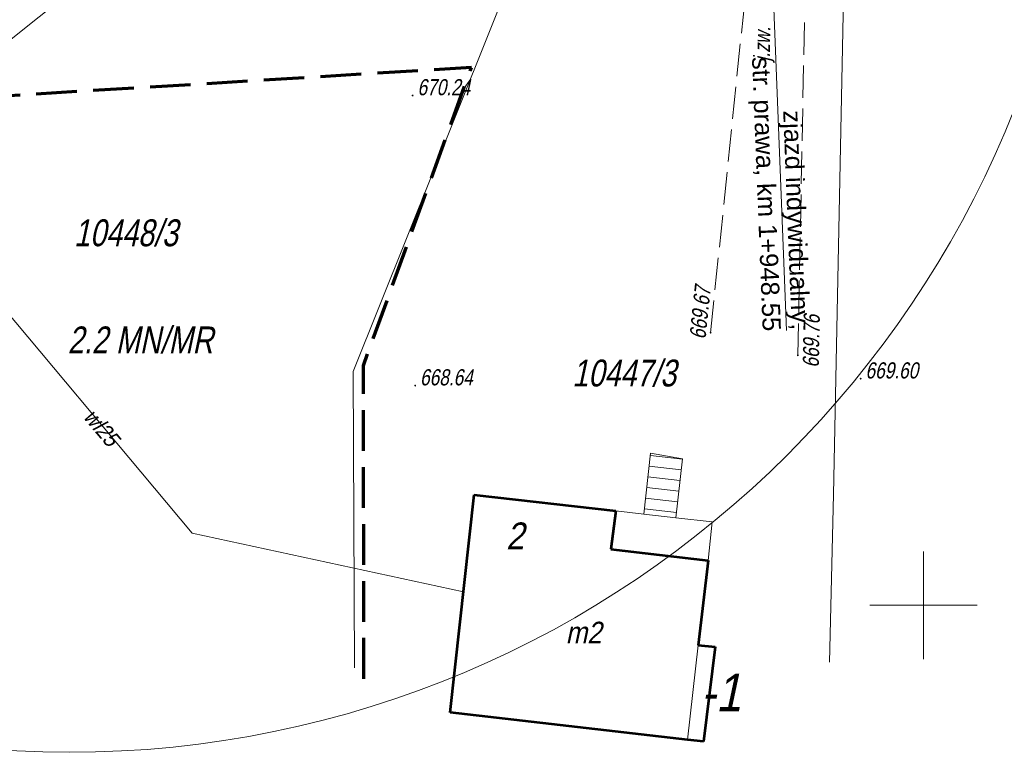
# Model space of a CAD drawing. Header units: metres. Extents: x 7168 to 12828, y 1523 to 3619.
# Tile 38 of 133: x 8673 to 8718, y 3420 to 3454. Entities that reach past the tile are written whole.
import ezdxf
from ezdxf import colors
from ezdxf.entities.mleader import LeaderData, LeaderLine
from ezdxf.math import Vec2, Vec3

# ---------------------------------------------------------------- set-up
doc = ezdxf.new("R2010")
doc.units = ezdxf.units.M
for name, pattern in [('DGN Style 2', [3.921133, 2.35268, -1.568453]), ('DGN Style 3', [2.649063, 1.892188, -0.756875]), ('KTJZ01-500', [2, 1.5, -0.5])]:
    doc.linetypes.add(name, pattern=pattern)
for name, color, linetype, lineweight in [('1_trasa opis', 1, 'Continuous', 0), ('211-numer działki ewidencyjnej', 7, 'Continuous', 0), ('219-działka ewidencyjna', 7, 'Continuous', 0), ('312-budynek ewidencyjny', 7, 'Continuous', 0), ('312-oznaczenie budynku ewidencyjnego-Atr117', 7, 'Continuous', 0), ('320-blok - kondygnacja nadziemna', 7, 'Continuous', 0), ('320-blok - kondygnacja nadziemna-Atr25', 7, 'Continuous', 0), ('352-schody', 7, 'Continuous', 0), ('3_jezdnia hatch', 8, 'Continuous', 0), ('blok - kondygnacja podziemna', 7, 'Continuous', 0), ('blok - kondygnacja podziemna-Atr25', 7, 'Continuous', 0), ('KTJZ01', 98, 'Continuous', 0), ('MPZP', 8, 'Continuous', 0), ('PRZEBUDOWA SIECI', 1, 'DGN Style 2', 13), ('przewód wodociągowy (linia)', 250, 'Continuous', 0), ('przewód wodociągowy (linia)-Atr1', 250, 'Continuous', 0), ('RTPW02', 98, 'Continuous', 0), ('Wstawianie ramki sekcyjnej z opisem', 250, 'Continuous', 0)]:
    doc.layers.add(name, color=color, linetype=linetype, lineweight=lineweight)
doc.styles.add('Opis 500', font='italic.shx', dxfattribs={"width": 0.75, "height": 1.2})
doc.styles.get("Standard").update_dxf_attribs({"font": 'arial.ttf'})
doc.styles.add('Style-Arial', font='arial.ttf')
doc.linetypes.add('E2', pattern='A,4.921575,["E2",Opis 500,S=1.2,R=0,X=0,Y=-0.5],0.078425,-1.460211,5', length=11.460211)

# ---------------------------------------------------------------- blocks, each defined once
blk = doc.blocks.new('RTPW02_1')
at = {"layer": 'RTPW02', "linetype": 'Continuous'}
h = blk.add_hatch(color=256, dxfattribs=at)
edge = h.paths.add_edge_path()
edge.add_arc((0, 0), 0.0045, 0, 360)

msp = doc.modelspace()

# ---------------------------------------------------------------- linework, layer by layer
at = {"layer": '1_trasa opis', "linetype": 'Continuous', "lineweight": 0, "flags": 128}
msp.add_lwpolyline([(8707.092, 3469.226), (8708.263, 3439.249)], dxfattribs=at)
at = {"layer": '219-działka ewidencyjna', "color": 3, "linetype": 'Continuous', "lineweight": 13, "true_color": 0x00ff00, "flags": 128}
for points in [[(8710.448, 3431.623), (8711.138, 3465.513)], [(8698.038, 3462.103), (8688.118, 3437.353)], [(8688.118, 3437.353), (8688.17, 3423.57)], [(8710.448, 3431.623), (8710.276, 3423.831)]]:
    msp.add_lwpolyline(points, dxfattribs=at)
at = {"layer": '312-budynek ewidencyjny', "color": 250, "linetype": 'Continuous', "lineweight": 53, "flags": 128}
for points in [[(8692.628, 3421.483), (8693.738, 3431.613)], [(8693.738, 3431.613), (8700.328, 3430.863)], [(8700.328, 3430.863), (8700.098, 3429.083)], [(8700.098, 3429.083), (8704.618, 3428.553)], [(8704.618, 3428.553), (8704.158, 3424.623)], [(8704.158, 3424.623), (8704.958, 3424.543)], [(8704.958, 3424.543), (8704.408, 3420.143)], [(8703.668, 3420.223), (8692.628, 3421.483)], [(8704.408, 3420.143), (8703.668, 3420.223)]]:
    msp.add_lwpolyline(points, dxfattribs=at)
at = {"layer": '320-blok - kondygnacja nadziemna', "color": 250, "linetype": 'Continuous', "lineweight": 13, "flags": 128}
msp.add_lwpolyline([(8693.738, 3431.613), (8700.328, 3430.863), (8700.098, 3429.083), (8704.618, 3428.553), (8704.158, 3424.623), (8703.668, 3420.223), (8692.628, 3421.483), (8693.738, 3431.613)], close=True, dxfattribs=at)
at = {"layer": '352-schody', "color": 250, "linetype": 'Continuous', "lineweight": 13, "flags": 128}
for points in [[(8701.628, 3430.713), (8701.948, 3433.543), (8703.428, 3433.293), (8703.118, 3430.543), (8701.628, 3430.713)], [(8701.628, 3430.713), (8701.948, 3433.543), (8703.428, 3433.293), (8703.118, 3430.543), (8701.628, 3430.713)], [(8704.618, 3428.553), (8700.098, 3429.083), (8700.328, 3430.863), (8701.628, 3430.713), (8703.118, 3430.543), (8704.818, 3430.353), (8704.618, 3428.553)], [(8704.618, 3428.553), (8700.098, 3429.083), (8700.328, 3430.863), (8701.628, 3430.713), (8703.118, 3430.543), (8704.818, 3430.353), (8704.618, 3428.553)]]:
    msp.add_lwpolyline(points, close=True, dxfattribs=at)
for points in [[(8703.426, 3433.276), (8701.937, 3433.444)], [(8703.37, 3432.779), (8701.881, 3432.947)], [(8703.314, 3432.282), (8701.824, 3432.45)], [(8703.258, 3431.785), (8701.768, 3431.953)], [(8703.202, 3431.288), (8701.712, 3431.456)], [(8703.146, 3430.791), (8701.656, 3430.959)]]:
    msp.add_lwpolyline(points, dxfattribs=at)
at = {"layer": 'blok - kondygnacja podziemna', "color": 250, "linetype": 'Continuous', "lineweight": 13, "flags": 128}
msp.add_lwpolyline([(8704.158, 3424.623), (8704.958, 3424.543), (8704.408, 3420.143), (8703.668, 3420.223), (8704.158, 3424.623)], close=True, dxfattribs=at)
at = {"layer": 'KTJZ01', "linetype": 'KTJZ01-500'}
for points in [[(8710.108, 3467.293), (8709.348, 3464.063), (8709.138, 3455.573), (8708.798, 3438.103)], [(8704.738, 3439.153), (8706.428, 3455.593), (8706.498, 3459.043)]]:
    msp.add_lwpolyline(points, dxfattribs=at)
at = {"layer": 'MPZP', "linetype": 'DGN Style 3', "lineweight": 70, "flags": 128}
msp.add_lwpolyline([(8688.612, 3423.062), (8688.588, 3437.623), (8693.61, 3451.481), (8672.108, 3450.173), (8662.952, 3437.799), (8663.188, 3422.882)], dxfattribs=at)
at = {"layer": 'PRZEBUDOWA SIECI', "color": 6, "linetype": 'E2', "lineweight": 13}
msp.add_circle((8674.899, 3466.892), 47.254, dxfattribs=at)
at = {"layer": 'przewód wodociągowy (linia)', "color": 5, "linetype": 'Continuous', "lineweight": 13, "flags": 128}
for points in [[(8659.108, 3435.363), (8667.188, 3447.943), (8668.348, 3449.733), (8687.258, 3464.833), (8694.718, 3490.383)], [(8693.248, 3427.103), (8680.628, 3429.833), (8670.018, 3442.473)]]:
    msp.add_lwpolyline(points, dxfattribs=at)
at = {"layer": 'Wstawianie ramki sekcyjnej z opisem', "color": 0}
for p, q in [((8714.638, 3423.973), (8714.638, 3428.973)), ((8714.638, 3423.973), (8714.638, 3428.973)), ((8712.138, 3426.473), (8717.138, 3426.473)), ((8712.138, 3426.473), (8717.138, 3426.473))]:
    msp.add_line(p, q, dxfattribs=at)

# ---------------------------------------------------------------- block references
at = {"layer": 'RTPW02', "linetype": 'Continuous', "xscale": 10, "yscale": 10, "zscale": 10}
for p in [(8690.878, 3450.183), (8704.738, 3439.153), (8708.798, 3438.103), (8711.718, 3437.013), (8690.998, 3436.693)]:
    msp.add_blockref('RTPW02_1', p, dxfattribs=at)

# ---------------------------------------------------------------- texts
at = {"layer": '1_trasa opis', "linetype": 'Continuous', "lineweight": 0, "insert": (8709.362, 3439.292), "char_height": 0.85, "attachment_point": 3, "rotation": 272.236, "line_spacing_factor": 0.952941, "style": 'Style-Arial'}
msp.add_mtext('zjazd indywidualny,\\Pstr. prawa, km 1+948.55', dxfattribs=at)
at = {"layer": '211-numer działki ewidencyjnej', "color": 3, "linetype": 'Continuous', "lineweight": 13, "true_color": 0x00ff00, "char_height": 1.25, "attachment_point": 1, "line_spacing_factor": 0.6}
for s, insert in [('\\FKRENTZ_1250;\\Q12;\\H1x;\\W0.8;10448/3', (8675.124, 3444.423)), ('\\FKRENTZ_1250;\\Q12;\\H1x;\\W0.8;10447/3', (8698.301, 3437.901))]:
    msp.add_mtext(s, dxfattribs=dict(at, insert=insert))
at = {"layer": '312-oznaczenie budynku ewidencyjnego-Atr117', "color": 250, "insert": (8698.835, 3424.709), "char_height": 1, "attachment_point": 8, "line_spacing_factor": 0.6}
msp.add_mtext('\\FKRENTZ_1250;\\Q12;\\H1x;\\W0.9;m2', dxfattribs=at)
at = {"layer": '320-blok - kondygnacja nadziemna-Atr25', "color": 250, "insert": (8695.228, 3429.076), "char_height": 1.25, "attachment_point": 7, "line_spacing_factor": 0.6}
msp.add_mtext('\\FKRENTZ_1250;\\Q12;\\H1x;\\W0.9;2', dxfattribs=at)
at = {"layer": 'blok - kondygnacja podziemna-Atr25', "color": 250, "insert": (8704.278, 3421.549), "char_height": 1.75, "attachment_point": 7, "line_spacing_factor": 0.6}
msp.add_mtext('\\FKRENTZ_1250;\\Q12;\\H1x;\\W0.903;-1', dxfattribs=at)
at = {"layer": 'KTJZ01', "linetype": 'Continuous', "insert": (8707.715, 3451.765), "char_height": 0.75, "attachment_point": 7, "rotation": 88.8851, "line_spacing_factor": 0.72}
msp.add_mtext('\\FKRENTZ_1250;\\Q12;\\H1x;\\W0.8;j.zw.', dxfattribs=at)
at = {"layer": 'MPZP', "linetype": 'DGN Style 3', "lineweight": 30, "insert": (8674.836, 3438.173), "char_height": 1.25, "attachment_point": 7, "line_spacing_factor": 0.72}
msp.add_mtext('\\FKRENTZ_1250;\\Q12;\\H1x;\\W0.8;2.2 MN/MR', dxfattribs=at)
at = {"layer": 'przewód wodociągowy (linia)-Atr1', "color": 5, "insert": (8675.808, 3435.448), "char_height": 0.75, "attachment_point": 4, "rotation": 310.01, "line_spacing_factor": 0.6}
msp.add_mtext('\\FKRENTZ_1250;\\Q12;\\H1x;\\W0.9;wl25', dxfattribs=at)
at = {"layer": 'RTPW02', "linetype": 'Continuous', "char_height": 0.75, "attachment_point": 7, "line_spacing_factor": 0.72}
for s, insert in [('\\FKRENTZ_1250;\\Q12;\\H1x;\\W0.8; 670.24', (8690.878, 3450.183)), ('\\FKRENTZ_1250;\\Q12;\\H1x;\\W0.8; 668.64', (8690.998, 3436.693)), ('\\FKRENTZ_1250;\\Q12;\\H1x;\\W0.8; 669.60', (8711.718, 3437.013))]:
    msp.add_mtext(s, dxfattribs=dict(at, insert=insert))
for s, insert, rotation in [('\\FKRENTZ_1250;\\Q12;\\H1x;\\W0.8; 669.67', (8704.486, 3438.603), 84.1307), ('\\FKRENTZ_1250;\\Q12;\\H1x;\\W0.8; 669.76', (8709.778, 3437.3), 88.8851)]:
    msp.add_mtext(s, dxfattribs=dict(at, insert=insert, rotation=rotation))

# ---------------------------------------------------------------- leaders
at = {"layer": '3_jezdnia hatch', "color": 6}
ml = msp.add_multileader_mtext('Standard', dxfattribs=at)
ml.set_content('proj. skrzynie sterownicza \\Poświeteniem i układem pomiarowym', color=6)
ml.set_leader_properties()
ml.build(insert=Vec2(0, 0))
ml.multileader.update_dxf_attribs({"text_right_attachment_type": 6, "dogleg_length": 0.36, "arrow_head_size": 0.18})
ctx = ml.context
ctx.base_point, ctx.char_height, ctx.arrow_head_size, ctx.landing_gap_size, ctx.plane_origin = Vec3(8659.751, 3461.563), 1, 0.18, 0.09, Vec3(8658.641, 3464.14)
ctx.right_attachment = 6
notes = []
notes.append((ctx, [(0, (1, 1, 0), (8659.391, 3461.563), (1, 0), 0.36, [(0, [(8658.641, 3464.14)], 0, [])])]))
ctx.mtext.insert, ctx.mtext.flow_direction = Vec3(8659.841, 3462.21), 5
for ctx, leaders in notes:
    for number, flags, end, landing, length, lines in leaders:
        leader = LeaderData()
        leader.index, (leader.has_last_leader_line, leader.has_dogleg_vector, leader.attachment_direction) = number, flags
        leader.last_leader_point, leader.dogleg_vector, leader.dogleg_length = Vec3(end), Vec3(landing), length
        for number, points, colour, breaks in lines:
            line = LeaderLine()
            line.index, line.vertices, line.color, line.breaks = number, Vec3.list(points), colors.encode_raw_color(colour), breaks
            leader.lines.append(line)
        ctx.leaders.append(leader)

doc.saveas('drawing.dxf')
